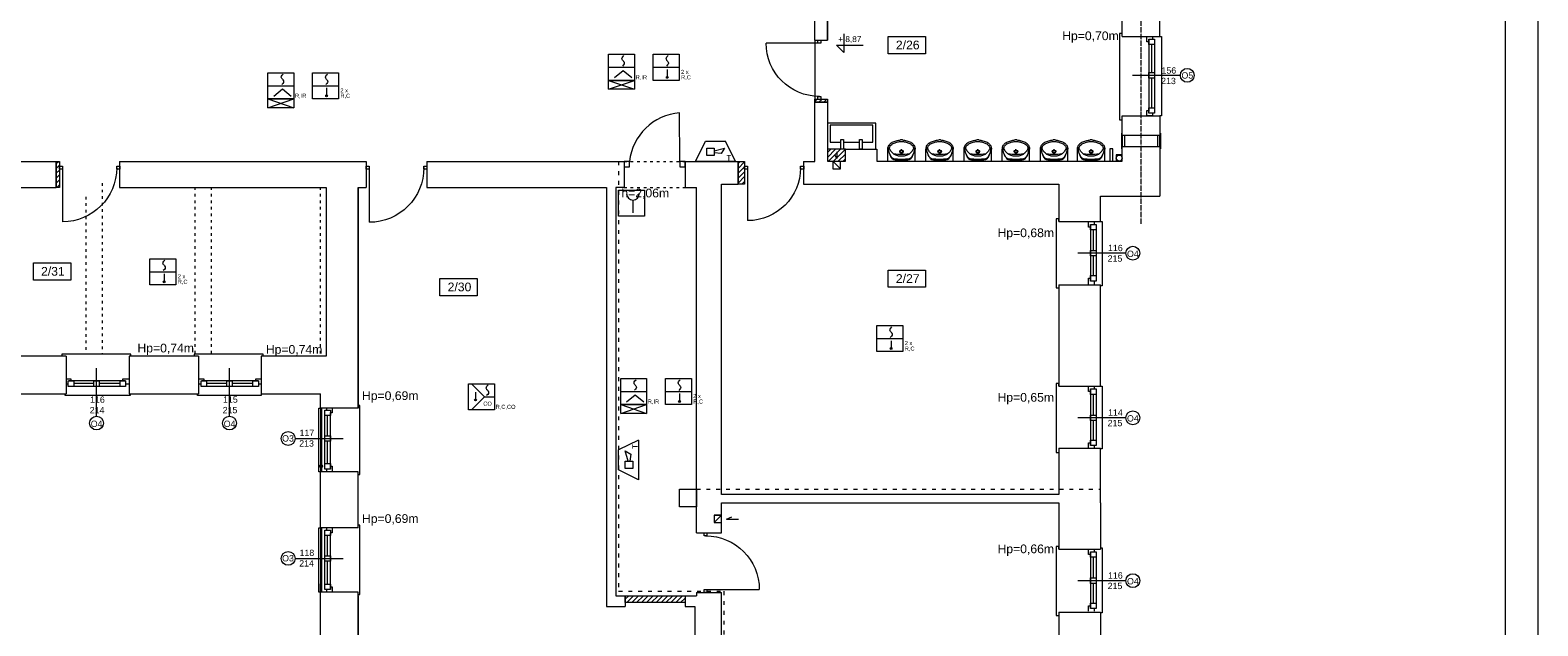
# Model space of a CAD drawing. Header units: centimetres. Extents: x 74437 to 92332, y -37016 to -3432.
# Tile 50 of 68: x 80097 to 82864, y -14383 to -13289. Entities that reach past the tile are written whole.
import ezdxf

# ---------------------------------------------------------------- set-up
doc = ezdxf.new("R2010")
doc.units = ezdxf.units.CM
doc.header["$LTSCALE"] = 0.02
doc.linetypes.add('ACAD_ISO03W100', pattern=[30, 12, -18])
doc.linetypes.add('ACAD_ISO04W100', pattern=[30, 24, -3, 0, -3])
doc.layers.get('0').update_dxf_attribs({"color": 8, "lineweight": 13})
for name, color, linetype, lineweight in [('_pk_tabelka', 7, 'Continuous', 15), ('ei30', 8, 'Continuous', 13), ('koncepcja', 8, 'Continuous', 13), ('koncepcja linie przekrojowe', 8, 'Continuous', 13), ('Linia SSP', 7, 'Continuous', 35), ('LINIE PRZEKROJOWE', 8, 'Continuous', 13), ('OPISY', 8, 'Continuous', 13), ('stolarka', 8, 'Continuous', 13), ('STREFY POZ', 8, 'Continuous', 13), ('WIDOK', 8, 'Continuous', 13), ('WYPOSAZENIE', 8, 'Continuous', 13)]:
    doc.layers.add(name, color=color, linetype=linetype, lineweight=lineweight)
doc.styles.get("Standard").update_dxf_attribs({"font": 'arial.ttf', "height": 12})
pattern_1 = [(45, (-5798.748, -5798.748), (-4.49012806, 4.49012806), [])]

# ---------------------------------------------------------------- blocks, each defined once
blk = doc.blocks.new('*U11')
at = {"layer": 'stolarka', "transparency": 33554684}
blk.add_lwpolyline([(5, 0), (5, 85)], dxfattribs=at)
for points in [[(0, 2.5), (0, -2.5), (5, -2.5), (5, 2.5)], [(90, -2.5), (95, -2.5), (95, 2.5), (90, 2.5)]]:
    blk.add_lwpolyline(points, close=True, dxfattribs=at)
blk.add_arc((5, 0), 85, 0, 90, dxfattribs=at)
blk = doc.blocks.new('*U3')
at = {"layer": 'stolarka', "transparency": 33554684}
blk.add_lwpolyline([(5, 0), (5, 95)], dxfattribs=at)
for points in [[(0, 2.5), (0, -2.5), (5, -2.5), (5, 2.5)], [(100, -2.5), (105, -2.5), (105, 2.5), (100, 2.5)]]:
    blk.add_lwpolyline(points, close=True, dxfattribs=at)
blk.add_arc((5, 0), 95, 0, 90, dxfattribs=at)
blk = doc.blocks.new('*U5')
at = {"layer": 'stolarka', "transparency": 33554684}
blk.add_lwpolyline([(5, 0), (5, 90)], dxfattribs=at)
for points in [[(0, 2.5), (0, -2.5), (5, -2.5), (5, 2.5)], [(95, -2.5), (100, -2.5), (100, 2.5), (95, 2.5)]]:
    blk.add_lwpolyline(points, close=True, dxfattribs=at)
blk.add_arc((5, 0), 90, 0, 90, dxfattribs=at)
blk = doc.blocks.new('umywalka 55')
at = {"layer": 'WYPOSAZENIE'}
for p, q in [((81113.6, -24341.6), (81113.6, -24317.8)), ((81136.4, -24322.5), (81139.4, -24322.5)), ((81141.1, -24320.7), (81141.1, -24317.7)), ((81141.1, -24327.2), (81141.1, -24324.2)), ((81142.8, -24322.5), (81145.7, -24322.5)), ((81168.6, -24341.6), (81168.6, -24317.8))]:
    blk.add_line(p, q, dxfattribs=at)
for points in [[(81118.8, -24306), (81117.6, -24307.1), (81116.5, -24308.4), (81115.6, -24309.7), (81114.8, -24311.2), (81114.2, -24312.8), (81113.8, -24314.4), (81113.6, -24316.1), (81113.6, -24317.8)], [(81115, -24314.1), (81115.1, -24317.2), (81115.4, -24320.3), (81116, -24323.3), (81116.9, -24326.3), (81118, -24329.2), (81119.4, -24332), (81121, -24334.6), (81122.8, -24337.1)], [(81115, -24314.1), (81115.1, -24317), (81115.4, -24319.9), (81116.1, -24322.8), (81116.9, -24325.6), (81118, -24328.2), (81119.4, -24330.8), (81121, -24333.3), (81122.8, -24335.5)], [(81119.8, -24309.3), (81119.1, -24310), (81118.5, -24310.8), (81118, -24311.6), (81117.6, -24312.5), (81117.3, -24313.4), (81117, -24314.3), (81116.9, -24315.3), (81117, -24316.3)], [(81122.4, -24303.5), (81122, -24303.8), (81121.5, -24304.1), (81121, -24304.4), (81120.6, -24304.7), (81120.1, -24305), (81119.7, -24305.3), (81119.2, -24305.6), (81118.8, -24306)], [(81133.5, -24302.9), (81131.6, -24303.3), (81129.8, -24303.8), (81128, -24304.4), (81126.2, -24305.2), (81124.5, -24306.1), (81122.9, -24307), (81121.3, -24308.1), (81119.8, -24309.3)], [(81139.1, -24298.9), (81137, -24299.1), (81134.8, -24299.4), (81132.7, -24299.9), (81130.6, -24300.4), (81128.5, -24301), (81126.4, -24301.8), (81124.4, -24302.6), (81122.4, -24303.5)], [(81148.6, -24302.9), (81146.8, -24302.5), (81144.9, -24302.2), (81143, -24302), (81141.1, -24302), (81139.2, -24302), (81137.3, -24302.2), (81135.4, -24302.5), (81133.5, -24302.9)], [(81139.1, -24298.9), (81143, -24298.9)], [(81159.7, -24303.5), (81157.7, -24302.6), (81155.7, -24301.8), (81153.7, -24301), (81151.6, -24300.4), (81149.5, -24299.9), (81147.3, -24299.4), (81145.2, -24299.1), (81143, -24298.9)], [(81162.3, -24309.3), (81160.8, -24308.1), (81159.3, -24307), (81157.6, -24306.1), (81155.9, -24305.2), (81154.1, -24304.4), (81152.3, -24303.8), (81150.5, -24303.3), (81148.6, -24302.9)], [(81159.3, -24337.1), (81161.1, -24334.6), (81162.7, -24332), (81164.1, -24329.2), (81165.2, -24326.3), (81166.1, -24323.4), (81166.7, -24320.3), (81167.1, -24317.2), (81167.2, -24314.1)], [(81159.4, -24335.6), (81161.2, -24333.3), (81162.7, -24330.9), (81164.1, -24328.3), (81165.2, -24325.6), (81166.1, -24322.8), (81166.7, -24319.9), (81167.1, -24317), (81167.2, -24314.1)], [(81163.3, -24306), (81162.9, -24305.6), (81162.5, -24305.3), (81162, -24305), (81161.6, -24304.7), (81161.1, -24304.4), (81160.7, -24304.1), (81160.2, -24303.8), (81159.7, -24303.5)], [(81165.2, -24316.3), (81165.2, -24315.3), (81165.1, -24314.3), (81164.9, -24313.4), (81164.6, -24312.5), (81164.2, -24311.6), (81163.6, -24310.8), (81163, -24310), (81162.3, -24309.3)], [(81168.6, -24317.8), (81168.5, -24316.1), (81168.3, -24314.4), (81167.9, -24312.8), (81167.3, -24311.2), (81166.6, -24309.7), (81165.6, -24308.4), (81164.6, -24307.1), (81163.3, -24306)], [(81117, -24316.3), (81117.7, -24318.1), (81118.6, -24319.8), (81119.7, -24321.4), (81120.8, -24323), (81122.1, -24324.5), (81123.4, -24325.8), (81124.9, -24327), (81126.5, -24328.2)], [(81122.8, -24335.5), (81123, -24335.8), (81123.3, -24336.1), (81123.7, -24336.4), (81124, -24336.6), (81124.4, -24336.8), (81124.8, -24336.9), (81125.2, -24337), (81125.6, -24337.1)], [(81122.8, -24337.1), (81123, -24337.4), (81123.3, -24337.7), (81123.6, -24337.9), (81123.9, -24338.1), (81124.3, -24338.3), (81124.6, -24338.5), (81125, -24338.6), (81125.3, -24338.7)], [(81125.3, -24338.7), (81127.3, -24339.1), (81129.2, -24339.5), (81131.2, -24339.8), (81133.2, -24340.1), (81135.1, -24340.2), (81137.1, -24340.4), (81139.1, -24340.4), (81141.1, -24340.5)], [(81125.6, -24337.1), (81127.5, -24337.4), (81129.4, -24337.6), (81131.4, -24337.8), (81133.3, -24337.9), (81135.2, -24338.1), (81137.2, -24338.1), (81139.1, -24338.2), (81141.1, -24338.2)], [(81125.7, -24327.3), (81129.5, -24327.8), (81133.4, -24328.2), (81137.2, -24328.4), (81141.1, -24328.5), (81144.9, -24328.4), (81148.8, -24328.2), (81152.6, -24327.8), (81156.5, -24327.3)], [(81126.5, -24328.2), (81128.1, -24329.1), (81129.9, -24329.9), (81131.7, -24330.6), (81133.5, -24331.1), (81135.4, -24331.5), (81137.3, -24331.7), (81139.2, -24331.8), (81141.1, -24331.7)], [(81141, -24338.2), (81143, -24338.2), (81144.9, -24338.2), (81146.9, -24338.1), (81148.8, -24337.9), (81150.8, -24337.8), (81152.7, -24337.6), (81154.6, -24337.4), (81156.6, -24337.1)], [(81141, -24340.5), (81143, -24340.4), (81145, -24340.4), (81147, -24340.3), (81149, -24340.1), (81150.9, -24339.8), (81152.9, -24339.5), (81154.8, -24339.2), (81156.8, -24338.7)], [(81141.1, -24331.7), (81143, -24331.8), (81144.9, -24331.7), (81146.8, -24331.5), (81148.6, -24331.1), (81150.5, -24330.6), (81152.3, -24329.9), (81154, -24329.1), (81155.7, -24328.2)], [(81155.7, -24328.2), (81157.2, -24327), (81158.7, -24325.8), (81160.1, -24324.5), (81161.3, -24323), (81162.5, -24321.4), (81163.5, -24319.8), (81164.4, -24318.1), (81165.2, -24316.3)], [(81156.6, -24337.1), (81157, -24337), (81157.3, -24336.9), (81157.7, -24336.8), (81158.1, -24336.6), (81158.4, -24336.4), (81158.8, -24336.1), (81159.1, -24335.9), (81159.4, -24335.6)], [(81156.8, -24338.7), (81157.2, -24338.6), (81157.5, -24338.5), (81157.9, -24338.3), (81158.2, -24338.2), (81158.5, -24337.9), (81158.8, -24337.7), (81159.1, -24337.4), (81159.3, -24337.1)]]:
    blk.add_lwpolyline(points, dxfattribs=at)
for points in [[(81141.1, -24326.1), (81143.6, -24325.1), (81144.6, -24322.5), (81143.6, -24319.9), (81141.1, -24318.8), (81138.6, -24319.9), (81137.5, -24322.5), (81138.6, -24325.1)], [(81141.1, -24325.1), (81142.9, -24324.3), (81143.6, -24322.5), (81142.9, -24320.6), (81141.1, -24319.9), (81139.3, -24320.6), (81138.5, -24322.5), (81139.3, -24324.3)]]:
    blk.add_lwpolyline(points, close=True, dxfattribs=at)

msp = doc.modelspace()

# ---------------------------------------------------------------- hatches: boundary and pattern name
at = {"layer": 'koncepcja'}
h = msp.add_hatch(dxfattribs=at)
h.set_pattern_fill('ANSI31', color=256, scale=2)
h.set_pattern_definition(pattern_1)
h.paths.add_polyline_path([(81537, -13421.9), (81537, -13415.9), (81560, -13415.9), (81560, -13421.9)])
h = msp.add_hatch(dxfattribs=at)
h.set_pattern_fill('ANSI31', color=256, scale=2)
h.set_pattern_definition(pattern_1)
h.paths.add_polyline_path([(81593, -13507.9), (81560, -13507.9), (81560, -13529.9), (81593, -13529.9)])
h = msp.add_hatch(dxfattribs=at)
h.set_pattern_fill('ANSI31', color=256, scale=2)
h.set_pattern_definition([(45, (-7049.748, -5798.748), (-4.49012806, 4.49012806), [])])
h.paths.add_polyline_path([(80145, -13530.3), (80151, -13530.3), (80151, -13578), (80145, -13578)])
h = msp.add_hatch(dxfattribs=at)
h.set_pattern_fill('ANSI31', color=256, scale=2)
h.set_pattern_definition(pattern_1)
h.paths.add_polyline_path([(81396, -13530.3), (81406, -13530.3), (81408, -13530.3), (81408, -13571.9), (81396, -13571.9)])
h = msp.add_hatch(dxfattribs=at)
h.set_pattern_fill('ANSI31', color=256, scale=2)
h.set_pattern_definition(pattern_1)
h.paths.add_polyline_path([(81189, -14327.6), (81299, -14327.6), (81299, -14340), (81188.8, -14340)])
at = {"layer": 'Linia SSP', "lineweight": 5}
for points in [[(81268, -13376.1, 1), (81264.5, -13376.1, 1)], [(80643, -13410, 1), (80639.5, -13410, 1)], [(80344.6, -13751.3, 1), (80341.1, -13751.3, 1)], [(81678.6, -13873.9, 1), (81675.1, -13873.9, 1)], [(80916.1, -13968.2, 1), (80912.6, -13968.2, 1)], [(81290.4, -13971.1, 1), (81286.9, -13971.1, 1)]]:
    msp.add_hatch(color=256, dxfattribs=at).paths.add_polyline_path(points)
at = {"layer": 'OPISY'}
h = msp.add_hatch(color=256, dxfattribs=at)
h.dxf.hatch_style = 1
edge = h.paths.add_edge_path()
edge.add_arc((80631.2, -14089.6), 2.61, 0, 360)

# ---------------------------------------------------------------- linework, layer by layer
at = {"extrusion": (0, 0, -1)}
for p, q in [((82099.5, -13478.5), (82099.5, -13507.5)), ((82105, -13483), (82101, -13483)), ((82105, -13483), (82105, -13503)), ((82166, -13483), (82166, -13503)), ((82171.5, -13478.5), (82171.5, -13507.5)), ((82101, -13503), (82105, -13503))]:
    msp.add_line(p, q, dxfattribs=at)
at = {"linetype": 'ACAD_ISO04W100', "ltscale": 20}
msp.add_lwpolyline([(82135.5, -13644.7), (82135.5, -13090.4)], dxfattribs=at)
for points in [[(82101, -13300.9), (82101, -13295.9), (82096, -13295.9), (82096, -13422.9), (82096, -13453.9), (82101, -13453.9)], [(82170, -13300.9), (82173, -13300.9), (82173, -13446.9), (82170, -13446.9)], [(81537, -13307.9), (81537, -13421.9)], [(81577.1, -13512.9), (81577.1, -13524.8), (81574.2, -13519.4)], [(81985, -13640.9), (81985, -13635.9), (81980, -13635.9), (81980, -13762.5), (81980, -13762.6), (81985, -13762.6)], [(82061, -13640.9), (82064, -13640.9), (82064, -13758.6), (82061, -13758.6)], [(80282, -13888), (80282, -13884.1), (80155.4, -13884.1), (80155.3, -13884.1), (80155.3, -13888)], [(80525, -13888), (80525, -13888), (80525, -13884.1), (80398.4, -13884.1), (80398.3, -13884.1), (80398.3, -13888)], [(81985, -13942.9), (81985, -13937.9), (81980, -13937.9), (81980, -14064.5), (81980, -14064.6), (81985, -14064.6)], [(82061, -13942.9), (82064, -13942.9), (82064, -14057.9), (82061, -14057.9)], [(80280.6, -13957), (80280.6, -13960), (80161.6, -13960), (80161.6, -13957)], [(80521, -13957), (80521, -13960), (80404, -13960), (80404, -13957)], [(80630, -14100), (80627, -14100), (80627, -13983), (80630, -13983)], [(80699, -14105), (80701.9, -14105), (80701.9, -13978.4), (80701.9, -13978.2), (80699, -13978.2)], [(81375, -14187.1), (81384.4, -14182.8)], [(81375, -14187.1), (81397.2, -14187.1)], [(80630, -14321), (80627, -14321), (80627, -14203), (80630, -14203)], [(80699, -14325), (80701.9, -14325), (80701.9, -14198.4), (80701.9, -14198.2), (80699, -14198.2)], [(81985, -14241.9), (81985, -14236.9), (81980, -14236.9), (81980, -14363.5), (81980, -14363.6), (81985, -14363.6)], [(82061, -14239.8), (82064, -14239.8), (82064, -14359.1), (82061, -14359.1)]]:
    msp.add_lwpolyline(points)
for points in [[(82101, -13503), (82170, -13503), (82170, -13483), (82101, -13483)], [(82090, -13529.9), (82101, -13529.9), (82101, -13518.5), (82090, -13518.5)], [(81288.8, -14132.2), (81320, -14132.2), (81320, -14164.1), (81288.8, -14164.1)]]:
    msp.add_lwpolyline(points, close=True)
at = {"layer": '_pk_tabelka', "color": 7, "ltscale": 3}
for p, q in [((82863.7, -11596), (82863.7, -15796)), ((82803.7, -11656), (82803.7, -15736))]:
    msp.add_line(p, q, dxfattribs=at)
at = {"layer": 'koncepcja linie przekrojowe'}
for points in [[(81537, -13421.9), (81537, -13415.9), (81560, -13415.9), (81560, -13421.9), (81537, -13421.9)], [(80145, -13530.3), (80151, -13530.3), (80151, -13530.3), (80151, -13578), (80145, -13578), (80145, -13530.3)], [(81396, -13530.3), (81406, -13530.3), (81408, -13530.3), (81408, -13571.9), (81396, -13571.9), (81396, -13530.3)]]:
    msp.add_lwpolyline(points, dxfattribs=at)
for points in [[(81593, -13507.9), (81560, -13507.9), (81560, -13529.9), (81593, -13529.9)], [(81189, -14327.6), (81299, -14327.6), (81299, -14340), (81188.8, -14340)]]:
    msp.add_lwpolyline(points, close=True, dxfattribs=at)
at = {"layer": 'Linia SSP', "lineweight": 5}
for p, q in [((81158.3, -13357.7), (81206.1, -13357.7)), ((81240.4, -13357.7), (81288.1, -13357.7)), ((81266.3, -13361.6), (81266.3, -13376.1)), ((81158.3, -13397.9), (81206.1, -13381.6)), ((81158.3, -13381.6), (81206.1, -13397.9)), ((81185.2, -13364), (81169.3, -13377.1)), ((81201.1, -13377.1), (81185.2, -13364)), ((80533.3, -13391.6), (80581, -13391.6)), ((80533.3, -13431.8), (80581, -13415.5)), ((80533.3, -13415.5), (80581, -13431.8)), ((80560.1, -13397.9), (80544.3, -13411)), ((80576, -13411), (80560.1, -13397.9)), ((80615.3, -13391.6), (80663.1, -13391.6)), ((80641.2, -13395.4), (80641.2, -13410)), ((81317.8, -13530.3), (81336.1, -13493.5)), ((81336.1, -13493.5), (81372.8, -13493.5)), ((81391.2, -13530.3), (81372.8, -13493.5)), ((81338.7, -13505.8), (81352.5, -13505.8)), ((81338.7, -13519.6), (81338.7, -13505.8)), ((81352.5, -13519.6), (81338.7, -13519.6)), ((81352.5, -13511), (81371.3, -13505.8)), ((81352.5, -13505.8), (81352.5, -13519.6)), ((81364.9, -13515.7), (81352.5, -13514.4)), ((81371.3, -13505.8), (81364.9, -13515.7)), ((81391.2, -13530.3), (81317.8, -13530.3)), ((81203.1, -13601.5), (81203.1, -13624.9)), ((80316.9, -13733), (80364.7, -13733)), ((80342.8, -13736.8), (80342.8, -13751.3)), ((81650.9, -13855.6), (81698.7, -13855.6)), ((81676.8, -13859.4), (81676.8, -13873.9)), ((80930.7, -13962.5), (80906.8, -13938.6)), ((80930.7, -13962.5), (80906.8, -13986.3)), ((80914.3, -13953.7), (80914.3, -13968.2)), ((80930.7, -13962.5), (80949, -13962.5)), ((81180.7, -13952.7), (81228.4, -13952.7)), ((81207.5, -13959.1), (81191.7, -13972.2)), ((81223.4, -13972.2), (81207.5, -13959.1)), ((81262.7, -13952.7), (81310.5, -13952.7)), ((81288.6, -13956.6), (81288.6, -13971.1)), ((81180.7, -13992.9), (81228.4, -13976.6)), ((81180.7, -13976.6), (81228.4, -13992.9)), ((81213.6, -14041.7), (81176.9, -14060)), ((81213.6, -14041.7), (81213.6, -14115.1)), ((81176.9, -14096.7), (81176.9, -14060)), ((81189.1, -14061.5), (81199.1, -14067.9)), ((81194.3, -14080.3), (81189.1, -14061.5)), ((81189.1, -14094.1), (81189.1, -14080.3)), ((81189.1, -14080.3), (81202.9, -14080.3)), ((81199.1, -14067.9), (81197.8, -14080.3)), ((81202.9, -14080.3), (81202.9, -14094.1)), ((81213.6, -14115.1), (81176.9, -14096.7)), ((81202.9, -14094.1), (81189.1, -14094.1))]:
    msp.add_line(p, q, dxfattribs=at)
at = {"layer": 'Linia SSP', "linetype": 'Continuous', "lineweight": 5}
for p, q in [((81183, -13341.7), (81183.4, -13340.1)), ((81183.4, -13343.3), (81183, -13341.7)), ((81183.4, -13340.1), (81184.6, -13338.3)), ((81184.3, -13344.6), (81183.4, -13343.3)), ((81185.8, -13353.3), (81183.8, -13355.5)), ((81184.6, -13345.1), (81184.3, -13344.6)), ((81184.6, -13338.3), (81186.5, -13336.1)), ((81185.2, -13345.8), (81184.6, -13345.1)), ((81185.2, -13345.8), (81185.8, -13346.5)), ((81185.8, -13346.5), (81186.1, -13347)), ((81187, -13351.5), (81185.8, -13353.3)), ((81186.1, -13347), (81187, -13348.3)), ((81187, -13348.3), (81187.4, -13349.9)), ((81187.4, -13349.9), (81187, -13351.5)), ((81264.1, -13341.8), (81264.5, -13340.2)), ((81264.5, -13343.4), (81264.1, -13341.8)), ((81264.5, -13340.2), (81265.7, -13338.4)), ((81265.4, -13344.7), (81264.5, -13343.4)), ((81266.9, -13353.3), (81264.9, -13355.5)), ((81265.7, -13345.2), (81265.4, -13344.7)), ((81265.7, -13338.4), (81267.6, -13336.2)), ((81266.3, -13345.9), (81265.7, -13345.2)), ((81266.3, -13345.9), (81266.9, -13346.6)), ((81266.9, -13346.6), (81267.2, -13347)), ((81268.1, -13351.6), (81266.9, -13353.3)), ((81267.2, -13347), (81268.1, -13348.4)), ((81268.1, -13348.4), (81268.5, -13350)), ((81268.5, -13350), (81268.1, -13351.6)), ((80557.9, -13375.6), (80558.3, -13374)), ((80558.3, -13377.2), (80557.9, -13375.6)), ((80558.3, -13374), (80559.5, -13372.2)), ((80559.2, -13378.5), (80558.3, -13377.2)), ((80560.7, -13387.2), (80558.8, -13389.4)), ((80559.5, -13379), (80559.2, -13378.5)), ((80559.5, -13372.2), (80561.4, -13370)), ((80560.1, -13379.7), (80559.5, -13379)), ((80560.1, -13379.7), (80560.7, -13380.4)), ((80560.7, -13380.4), (80561, -13380.8)), ((80561.9, -13385.4), (80560.7, -13387.2)), ((80561, -13380.8), (80561.9, -13382.2)), ((80561.9, -13382.2), (80562.3, -13383.8)), ((80562.3, -13383.8), (80561.9, -13385.4)), ((80639, -13375.7), (80639.4, -13374.1)), ((80639.4, -13377.3), (80639, -13375.7)), ((80639.4, -13374.1), (80640.6, -13372.3)), ((80640.3, -13378.6), (80639.4, -13377.3)), ((80641.8, -13387.2), (80639.9, -13389.4)), ((80640.6, -13379.1), (80640.3, -13378.6)), ((80640.6, -13372.3), (80642.5, -13370.1)), ((80641.2, -13379.8), (80640.6, -13379.1)), ((80641.2, -13379.8), (80641.8, -13380.5)), ((80641.8, -13380.5), (80642.1, -13380.9)), ((80643, -13385.4), (80641.8, -13387.2)), ((80642.1, -13380.9), (80643, -13382.3)), ((80643, -13382.3), (80643.4, -13383.9)), ((80643.4, -13383.9), (80643, -13385.4)), ((80340.6, -13717), (80341, -13715.4)), ((80341, -13718.6), (80340.6, -13717)), ((80341, -13715.4), (80342.2, -13713.7)), ((80341.9, -13720), (80341, -13718.6)), ((80342.2, -13720.4), (80341.9, -13720)), ((80342.2, -13713.7), (80344.1, -13711.5)), ((80342.8, -13721.1), (80342.2, -13720.4)), ((80342.8, -13721.1), (80343.4, -13721.8)), ((80343.4, -13721.8), (80343.7, -13722.3)), ((80343.4, -13728.6), (80341.5, -13730.8)), ((80344.6, -13726.8), (80343.4, -13728.6)), ((80343.7, -13722.3), (80344.6, -13723.6)), ((80344.6, -13723.6), (80345, -13725.2)), ((80345, -13725.2), (80344.6, -13726.8)), ((81674.6, -13839.7), (81675, -13838.1)), ((81675, -13841.2), (81674.6, -13839.7)), ((81675, -13838.1), (81676.2, -13836.3)), ((81675.9, -13842.6), (81675, -13841.2)), ((81677.4, -13851.2), (81675.5, -13853.4)), ((81676.2, -13843), (81675.9, -13842.6)), ((81676.2, -13836.3), (81678.1, -13834.1)), ((81676.8, -13843.7), (81676.2, -13843)), ((81676.8, -13843.7), (81677.4, -13844.4)), ((81677.4, -13844.4), (81677.7, -13844.9)), ((81678.6, -13849.4), (81677.4, -13851.2)), ((81677.7, -13844.9), (81678.6, -13846.2)), ((81678.6, -13846.2), (81679, -13847.8)), ((81679, -13847.8), (81678.6, -13849.4)), ((80934.3, -13944.7), (80935.4, -13942.9)), ((80935.4, -13942.9), (80937.4, -13940.7)), ((81205.3, -13936.7), (81205.7, -13935.1)), ((81205.7, -13938.3), (81205.3, -13936.7)), ((81205.7, -13935.1), (81206.9, -13933.4)), ((81206.6, -13939.7), (81205.7, -13938.3)), ((81206.9, -13940.1), (81206.6, -13939.7)), ((81206.9, -13933.4), (81208.9, -13931.2)), ((81207.5, -13940.8), (81206.9, -13940.1)), ((81207.5, -13940.8), (81208.1, -13941.5)), ((81208.1, -13941.5), (81208.4, -13942)), ((81208.4, -13942), (81209.3, -13943.3)), ((81209.3, -13943.3), (81209.7, -13944.9)), ((81286.4, -13936.8), (81286.8, -13935.2)), ((81286.8, -13938.4), (81286.4, -13936.8)), ((81286.8, -13935.2), (81288, -13933.4)), ((81287.7, -13939.8), (81286.8, -13938.4)), ((81288, -13940.2), (81287.7, -13939.8)), ((81288, -13933.4), (81289.9, -13931.2)), ((81288.6, -13940.9), (81288, -13940.2)), ((81288.6, -13940.9), (81289.2, -13941.6)), ((81289.2, -13941.6), (81289.5, -13942.1)), ((81289.5, -13942.1), (81290.4, -13943.4)), ((81290.4, -13943.4), (81290.8, -13945)), ((80933.9, -13946.3), (80934.3, -13944.7)), ((80934.3, -13947.9), (80933.9, -13946.3)), ((80935.1, -13949.2), (80934.3, -13947.9)), ((80936.7, -13957.9), (80934.7, -13960)), ((80935.4, -13949.7), (80935.1, -13949.2)), ((80936.1, -13950.4), (80935.4, -13949.7)), ((80936.1, -13950.4), (80936.7, -13951.1)), ((80936.7, -13951.1), (80937, -13951.5)), ((80937.9, -13956.1), (80936.7, -13957.9)), ((80937, -13951.5), (80937.9, -13952.9)), ((80937.9, -13952.9), (80938.2, -13954.5)), ((80938.2, -13954.5), (80937.9, -13956.1)), ((81208.1, -13948.3), (81206.2, -13950.5)), ((81209.3, -13946.5), (81208.1, -13948.3)), ((81209.7, -13944.9), (81209.3, -13946.5)), ((81289.2, -13948.4), (81287.3, -13950.6)), ((81290.4, -13946.6), (81289.2, -13948.4)), ((81290.8, -13945), (81290.4, -13946.6))]:
    msp.add_line(p, q, dxfattribs=at)
at = {"layer": 'Linia SSP', "lineweight": 5}
for points in [[(81158.3, -13333.8), (81206.1, -13333.8), (81206.1, -13381.6), (81158.3, -13381.6)], [(81240.4, -13333.8), (81288.1, -13333.8), (81288.1, -13381.6), (81240.4, -13381.6)], [(80533.3, -13367.7), (80581, -13367.7), (80581, -13415.5), (80533.3, -13415.5)], [(80615.3, -13367.7), (80663.1, -13367.7), (80663.1, -13415.5), (80615.3, -13415.5)], [(81158.3, -13397.9), (81158.3, -13381.6), (81206.1, -13381.6), (81206.1, -13397.9)], [(80533.3, -13431.8), (80533.3, -13415.5), (80581, -13415.5), (80581, -13431.8)], [(81177, -13583), (81224.7, -13583), (81224.7, -13630.7), (81177, -13630.7)], [(80316.9, -13709.1), (80364.7, -13709.1), (80364.7, -13756.8), (80316.9, -13756.8)], [(81650.9, -13831.7), (81698.7, -13831.7), (81698.7, -13879.5), (81650.9, -13879.5)], [(80901.2, -13938.6), (80949, -13938.6), (80949, -13986.3), (80901.2, -13986.3)], [(81180.7, -13928.9), (81228.4, -13928.9), (81228.4, -13976.6), (81180.7, -13976.6)], [(81262.7, -13928.9), (81310.5, -13928.9), (81310.5, -13976.6), (81262.7, -13976.6)], [(81180.7, -13992.9), (81180.7, -13976.6), (81228.4, -13976.6), (81228.4, -13992.9)]]:
    msp.add_lwpolyline(points, close=True, dxfattribs=at)
for centre in [(81266.3, -13376.1), (80641.2, -13410), (80342.8, -13751.3), (81676.8, -13873.9), (80914.3, -13968.2), (81288.6, -13971.1)]:
    msp.add_circle(centre, 1.75, dxfattribs=at)
msp.add_arc((81203.1, -13589.8), 11.7, 180, 0, dxfattribs=at)
at = {"layer": 'LINIE PRZEKROJOWE'}
for points in [[(82101, -13300.9), (82170, -13300.9), (82170, -13132)], [(81537, -13307.9), (81537, -13141.9)], [(82101, -13300.9), (82101, -13183.9), (81680, -13183.9)], [(81560, -13257.9), (81560, -13307.9)], [(81560, -13307.9), (81560, -13257.9)], [(81560, -13305.9), (81560, -13257.9), (81588.9, -13257.9)], [(82101, -13300.9), (82162.8, -13300.9)], [(81537, -13307.9), (81560, -13307.9)], [(81537, -13530.3), (81537, -13421.9), (81560, -13421.9)], [(81560, -13421.9), (81560, -13529.9), (81593, -13529.9)], [(81651, -13529.9), (82101, -13529.9), (82101, -13446.9), (82159.7, -13446.9)], [(82101, -13446.9), (82170, -13446.9), (82170, -13594)], [(81560, -13529.9), (81593, -13529.9), (81593, -13507.9), (81651, -13507.9), (81651, -13529.9)], [(79891, -13530.3), (80145, -13530.3), (80145, -13578)], [(80261, -13530.3), (80261, -13578)], [(80261, -13530.3), (80714, -13530.3), (80714, -13578)], [(80825, -13530.3), (80825, -13578)], [(80825, -13530.3), (81153, -13530.3), (81153, -13530.3)], [(80859, -13530.3), (81187, -13530.3), (81187, -13578)], [(81187, -13530.3), (81187, -13578), (81172, -13578)], [(81299, -13530.3), (81299, -13578)], [(81299, -13530.3), (81396, -13530.3), (81396, -13571.9)], [(81299, -13530.3), (81299, -13578), (81320, -13578)], [(81516, -13530.3), (81516, -13571.9)], [(81516, -13530.3), (81537, -13530.3)], [(81560, -13529.9), (81593, -13529.9)], [(81569.8, -13529.9), (81569.8, -13543.9), (81583.8, -13543.9), (81583.8, -13529.9)], [(81569.8, -13529.9), (81583.8, -13543.9)], [(81651, -13529.9), (82055, -13529.9)], [(80043, -13578), (80145, -13578)], [(80163, -13888), (80043, -13888), (80043, -13578)], [(80261, -13578), (80640, -13578)], [(80261, -13578), (80640, -13578), (80640, -13888), (80521, -13888)], [(80699, -13578), (80699, -13983), (80630, -13983)], [(80699, -13578), (80714, -13578)], [(80699, -13983), (80699, -13578)], [(80825, -13578), (81155, -13578), (81155, -14347)], [(81172, -13578), (81172, -13578), (81172, -14327.6), (81189, -14327.6), (81189, -14347)], [(81320, -14212.3), (81320, -13578)], [(81366, -14141.9), (81366, -13571.9)], [(81366, -13571.9), (81396, -13571.9)], [(81516, -13571.9), (81985, -13571.9)], [(81985, -13571.9), (81985, -13640.9)], [(81985, -13571.9), (81985, -13640.9), (82061, -13640.9)], [(82061, -13594), (82170, -13594)], [(82061, -13640.9), (82061, -13594)], [(81985, -13756.9), (81985, -13942.9)], [(81985, -13756.9), (82061, -13756.9)], [(81985, -13756.9), (81985, -13942.9), (82061, -13942.9)], [(82061, -13942.9), (82061, -13756.9)], [(80163, -13888), (80163, -13957)], [(80406, -13888), (80279, -13888)], [(80279, -13888), (80279, -13957)], [(80406, -13888), (80406, -13957)], [(80640, -13888), (80521, -13888), (80521, -13957)], [(80044, -13957), (80163, -13957)], [(80279, -13957), (80406, -13957)], [(80521, -13957), (80630, -13957)], [(80630, -13983), (80630, -13957)], [(80630, -13983), (80630, -14100)], [(80632, -13983), (80632, -14100)], [(81985, -14056.9), (81985, -14141.9)], [(81985, -14056.9), (82061, -14056.9)], [(82061, -14156.9), (82061, -14056.9)], [(80630, -14203), (80630, -14100)], [(80699, -14100), (80630, -14100)], [(80699, -14203), (80699, -14100)], [(81985, -14141.9), (81366, -14141.9)], [(81366, -14201.9), (81366, -14156.9), (81985, -14156.9), (81985, -14241.9), (82061, -14241.9)], [(81985, -14156.9), (81985, -14241.9)], [(82061, -14156.9), (82061, -14241.9)], [(81320, -14212.3), (81366, -14212.3), (81366, -14167.3)], [(81366, -14179.4), (81352, -14179.4), (81352, -14193.4), (81366, -14193.4)], [(81352, -14193.4), (81366, -14179.4)], [(81352, -14179.4), (81366, -14179.4)], [(80699, -14203), (80630, -14203)], [(80630, -14203), (80630, -14321)], [(80632, -14203), (80632, -14321)], [(81320, -14212.3), (81347.8, -14212.3)], [(81320, -14212.3), (81320, -14212.3)], [(80630, -14418), (80630, -14305.7)], [(80699, -14321), (80630, -14321)], [(80699, -14327.6), (80699, -14418), (80630, -14418)], [(80699, -14327.6), (80699, -14321)], [(80699, -14418), (80699, -14327.6)], [(81299, -14327.6), (81299, -14347)], [(81299, -14327.6), (81320, -14327.6)], [(81320, -14321.3), (81320, -14321.3), (81359.3, -14321.3)], [(81320, -14321.3), (81366, -14321.3)], [(81320, -14321.3), (81320, -14327.6)], [(81616, -14774.9), (81366, -14774.9), (81366, -14321.3)], [(81299, -14347), (81317, -14347), (81317, -14777), (81052, -14777)], [(81155, -14347), (81189, -14347)], [(81985, -14357.9), (82061, -14357.9)], [(81985, -14357.9), (81985, -14551.9)], [(82061, -14357.9), (82061, -14551.9)]]:
    msp.add_lwpolyline(points, dxfattribs=at)
msp.add_circle((82095.5, -13524.2), 5.5, dxfattribs=at)
at = {"layer": 'OPISY'}
for p, q in [((81590.3, -13296.2), (81590.3, -13330.5)), ((81590.3, -13330.5), (81576.8, -13317)), ((81576.8, -13317), (81625.9, -13317))]:
    msp.add_line(p, q, dxfattribs=at)
for points in [[(81671.6, -13301.4), (81740.1, -13301.4), (81740.1, -13332.7), (81671.6, -13332.7)], [(80103, -13716.8), (80171.5, -13716.8), (80171.5, -13748.1), (80103, -13748.1)], [(80849.1, -13745.5), (80917.6, -13745.5), (80917.6, -13776.8), (80849.1, -13776.8)], [(81671.6, -13730.1), (81740.1, -13730.1), (81740.1, -13761.4), (81671.6, -13761.4)]]:
    msp.add_lwpolyline(points, close=True, dxfattribs=at)
for points in [[(82207.7, -13372.4), (82119.6, -13372.4)], [(82107.7, -13698.9), (82019.6, -13698.9)], [(80219, -13997.9), (80219, -13909.8)], [(80463, -13997.9), (80463, -13909.8)], [(82107.7, -14000.9), (82019.6, -14000.9)], [(80583.2, -14039), (80671.3, -14039)], [(80583.2, -14259), (80671.3, -14259)], [(82107.7, -14299.9), (82019.6, -14299.9)]]:
    msp.add_lwpolyline(points, dxfattribs=at)
for centre, radius in [((82220.4, -13372.4), 12.7), ((82120.4, -13698.9), 12.7), ((80219, -14010.6), 12.7), ((80463, -14010.6), 12.7), ((82120.4, -14000.9), 12.7), ((80570.5, -14039), 12.7), ((80631.2, -14089.6), 2.61), ((80570.5, -14259), 12.7), ((82120.4, -14299.9), 12.7)]:
    msp.add_circle(centre, radius, dxfattribs=at)
at = {"layer": 'stolarka'}
for points in [[(82150, -13310.9), (82146.3, -13310.9), (82146.3, -13300.9), (82156.3, -13300.9), (82156.3, -13305.9)], [(82150, -13305.9), (82150, -13438.9)], [(82160, -13305.9), (82160, -13438.9)], [(82155, -13315.9), (82155, -13367.4)], [(82155, -13377.4), (82155, -13431.9)], [(81289, -13530.3), (81288.8, -13441.2)], [(82156.3, -13441.9), (82156.3, -13446.9), (82146.3, -13446.9), (82146.3, -13436.9), (82150, -13436.9)], [(81187, -13540.3), (81197, -13540.3), (81197, -13530.3), (81187, -13530.3), (81187, -13540.3)], [(81187, -13540.3), (81197, -13540.3), (81197, -13530.3), (81187, -13530.3), (81187, -13540.3)], [(81289, -13540.3), (81299, -13540.3), (81299, -13530.3), (81289, -13530.3), (81289, -13540.3)], [(82043, -13650.9), (82039.3, -13650.9), (82039.3, -13640.9), (82049.3, -13640.9), (82049.3, -13645.9)], [(82043, -13645.9), (82043, -13749.9)], [(82048, -13655.9), (82048, -13693.9)], [(82053, -13645.9), (82053, -13749.9)], [(82048, -13703.9), (82048, -13739.9)], [(82039.3, -13755.9), (82039.3, -13744.9), (82043, -13744.9)], [(82049.3, -13749.9), (82049.3, -13755.9)], [(80163, -13929.5), (80172, -13929.5), (80172, -13933.2)], [(80167, -13939.5), (80163, -13939.5)], [(80272, -13933.2), (80168, -13933.2)], [(80272, -13943.2), (80168, -13943.2)], [(80214, -13938.2), (80177, -13938.2)], [(80262, -13938.2), (80224, -13938.2)], [(80267, -13933.2), (80267, -13929.5), (80279, -13929.5), (80279, -13939.5), (80272, -13939.5)], [(80407, -13929.5), (80416, -13929.5), (80416, -13933.2)], [(80411, -13939.5), (80407, -13939.5)], [(80516, -13933.2), (80412, -13933.2)], [(80516, -13943.2), (80412, -13943.2)], [(80458, -13938.2), (80421, -13938.2)], [(80506, -13938.2), (80468, -13938.2)], [(80511, -13933.2), (80511, -13929.5), (80521, -13929.5), (80521, -13939.5), (80516, -13939.5)], [(82043, -13952.9), (82039.3, -13952.9), (82039.3, -13942.9), (82049.3, -13942.9), (82049.3, -13947.9)], [(82043, -13947.9), (82043, -14051.9)], [(82048, -13957.9), (82048, -13995.9)], [(82053, -13947.9), (82053, -14051.9)], [(80638, -14095), (80638, -13991)], [(80641.6, -13987), (80641.6, -13983)], [(80643, -14034), (80643, -13997)], [(80651.6, -13983), (80651.6, -13992), (80648, -13992)], [(80648, -14095), (80648, -13991)], [(82048, -14005.9), (82048, -14041.9)], [(80643, -14085), (80643, -14044)], [(82039.3, -14056.9), (82039.3, -14046.9), (82043, -14046.9)], [(82049.3, -14051.9), (82049.3, -14056.9)], [(80648, -14090), (80651.6, -14090), (80651.6, -14100), (80641.6, -14100), (80641.6, -14095)], [(80638, -14312), (80638, -14208)], [(80641.6, -14207), (80641.6, -14203)], [(80643, -14254), (80643, -14217)], [(80651.6, -14203), (80651.6, -14212), (80648, -14212)], [(80648, -14316), (80648, -14212)], [(82043, -14251.9), (82039.3, -14251.9), (82039.3, -14241.9), (82049.3, -14241.9), (82049.3, -14246.9)], [(82043, -14246.9), (82043, -14350.9)], [(82053, -14246.9), (82053, -14350.9)], [(80643, -14306), (80643, -14264)], [(82048, -14256.9), (82048, -14294.9)], [(80648, -14311), (80651.6, -14311), (80651.6, -14321), (80641.6, -14321), (80641.6, -14316)], [(82048, -14304.9), (82048, -14340.9)], [(82039.3, -14355.9), (82039.3, -14345.9), (82043, -14345.9)], [(82049.3, -14350.9), (82049.3, -14355.9)]]:
    msp.add_lwpolyline(points, dxfattribs=at)
for points in [[(82160, -13305.9), (82160, -13315.9), (82150, -13315.9), (82150, -13305.9)], [(82160, -13367.4), (82160, -13377.4), (82150, -13377.4), (82150, -13367.4)], [(82160, -13431.9), (82160, -13441.9), (82150, -13441.9), (82150, -13431.9)], [(82053, -13645.9), (82053, -13655.9), (82043, -13655.9), (82043, -13645.9)], [(82053, -13693.9), (82053, -13703.9), (82043, -13703.9), (82043, -13693.9)], [(82053, -13739.9), (82053, -13749.9), (82043, -13749.9), (82043, -13739.9)], [(80177, -13943.2), (80167, -13943.2), (80167, -13933.2), (80177, -13933.2)], [(80224, -13943.2), (80214, -13943.2), (80214, -13933.2), (80224, -13933.2)], [(80272, -13943.2), (80262, -13943.2), (80262, -13933.2), (80272, -13933.2)], [(80421, -13943.2), (80411, -13943.2), (80411, -13933.2), (80421, -13933.2)], [(80468, -13943.2), (80458, -13943.2), (80458, -13933.2), (80468, -13933.2)], [(80516, -13943.2), (80506, -13943.2), (80506, -13933.2), (80516, -13933.2)], [(82053, -13947.9), (82053, -13957.9), (82043, -13957.9), (82043, -13947.9)], [(80638, -13997), (80638, -13987), (80648, -13987), (80648, -13997)], [(82053, -13995.9), (82053, -14005.9), (82043, -14005.9), (82043, -13995.9)], [(80638, -14044), (80638, -14034), (80648, -14034), (80648, -14044)], [(82053, -14041.9), (82053, -14051.9), (82043, -14051.9), (82043, -14041.9)], [(80638, -14095), (80638, -14085), (80648, -14085), (80648, -14095)], [(80638, -14217), (80638, -14207), (80648, -14207), (80648, -14217)], [(82053, -14246.9), (82053, -14256.9), (82043, -14256.9), (82043, -14246.9)], [(80638, -14264), (80638, -14254), (80648, -14254), (80648, -14264)], [(82053, -14294.9), (82053, -14304.9), (82043, -14304.9), (82043, -14294.9)], [(80638, -14316), (80638, -14306), (80648, -14306), (80648, -14316)], [(82053, -14340.9), (82053, -14350.9), (82043, -14350.9), (82043, -14340.9)]]:
    msp.add_lwpolyline(points, close=True, dxfattribs=at)
msp.add_arc((81296.8, -13541.4), 100.5, 94.6043, 173.6435, dxfattribs=at)
at = {"layer": 'STREFY POZ', "linetype": 'ACAD_ISO03W100', "ltscale": 30}
for points in [[(81176.9, -13530.3), (81176.9, -14319.3), (81369.9, -14319.3), (81369.9, -14861.3)], [(81320, -14132.2), (82061, -14132.2)]]:
    msp.add_lwpolyline(points, dxfattribs=at)
at = {"layer": 'WIDOK', "linetype": 'ACAD_ISO03W100', "ltscale": 20}
for points in [[(81187, -13530.3), (81299, -13530.3)], [(80229.2, -13570.3), (80229.2, -13884.1)], [(80399.2, -13578), (80399.2, -13884.1)], [(80429.2, -13578), (80429.2, -13884.1)], [(80629.2, -13578), (80629.2, -13888)], [(81187, -13578), (81299, -13578)], [(80199.2, -13595.3), (80199.2, -13884.1)]]:
    msp.add_lwpolyline(points, dxfattribs=at)
at = {"layer": 'WYPOSAZENIE'}
for points in [[(81648.7, -13507.9), (81648.7, -13459.9), (81560, -13459.9), (81560, -13507.9)], [(81643.3, -13494.9), (81643.3, -13494.9), (81643.3, -13463.9), (81565, -13463.9), (81565, -13494.9), (81584.6, -13494.9)], [(81589.3, -13507.9), (81584.6, -13507.9), (81584.6, -13490), (81589.3, -13490)], [(81589.3, -13494.9), (81604.5, -13494.9)], [(81599.2, -13494.9), (81599.7, -13494.9)], [(81604.5, -13494.9), (81619, -13494.9)], [(81611.5, -13494.9), (81619, -13494.9)], [(81623.8, -13507.9), (81619, -13507.9), (81619, -13490), (81623.8, -13490)], [(81623.8, -13494.9), (81643.3, -13494.9)]]:
    msp.add_lwpolyline(points, dxfattribs=at)
for points in [[(81589.3, -13507.9), (81584.6, -13507.9), (81584.6, -13490), (81589.3, -13490)], [(81623.8, -13507.9), (81619, -13507.9), (81619, -13490), (81623.8, -13490)], [(82078.2, -13529.9), (82084.1, -13529.9), (82084.1, -13507.5), (82078.2, -13507.5)]]:
    msp.add_lwpolyline(points, close=True, dxfattribs=at)

# ---------------------------------------------------------------- block references
at = {"layer": 'koncepcja linie przekrojowe', "xscale": -0.9090909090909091, "yscale": 0.9090909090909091, "zscale": 0.9090909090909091}
for p in [(155460.6, 8598.9), (155530.6, 8598.9), (155600.6, 8598.9), (155670.6, 8598.9), (155740.6, 8598.9), (155808.6, 8598.9)]:
    msp.add_blockref('umywalka 55', p, dxfattribs=at)
at = {"layer": 'stolarka', "transparency": 33554684}
for name, p, xscale, yscale, zscale, rotation in [('*U5', (81545.3, -13307.9), -1.085714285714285, 1.085714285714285, 1.085714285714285, 90.00000000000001), ('*U5', (80151, -13541.9), -1.104761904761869, 1.104761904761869, 1.104761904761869, 180), ('*U3', (80714, -13541.7), -1.057142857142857, 1.057142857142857, 1.057142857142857, 180), ('*U11', (81408, -13541.9), -1.142857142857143, 1.142857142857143, 1.142857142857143, 180), ('*U3', (81336.5, -14321.3), -1.038095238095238, 1.038095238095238, 1.038095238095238, 270)]:
    msp.add_blockref(name, p, dxfattribs=dict(at, xscale=xscale, yscale=yscale, zscale=zscale, rotation=rotation))

# ---------------------------------------------------------------- texts
at = {"layer": 'ei30', "insert": (77380.4, -13443), "char_height": 16, "width": 260.963, "attachment_point": 1}
msp.add_mtext('\\pi217.82;EI30', dxfattribs=at)
at = {"layer": 'Linia SSP', "lineweight": 5}
for s, p in [('2 x', (81291.5, -13369.8)), ('R,IR', (81208.2, -13379.7)), ('R,C', (81291.5, -13379.7)), ('R,IR', (80583.1, -13413.6)), ('2 x', (80666.4, -13403.7)), ('R,C', (80666.4, -13413.6)), ('2 x', (80368, -13745)), ('R,C', (80368, -13755)), ('2 x', (81702, -13867.6)), ('R,C', (81702, -13877.6)), ('CO', (80928.6, -13978.7)), ('R,IR', (81230.5, -13974.8)), ('2 x', (81313.8, -13964.8)), ('R,C', (81313.8, -13974.8)), ('R,C,CO', (80951.3, -13984.5))]:
    msp.add_text(s, height=7.46, dxfattribs=at).set_placement(p)
for rotation, p in [(360, (81374.9, -13528.8)), (450, (81212.1, -14057.9))]:
    msp.add_text('T', height=10, rotation=rotation, dxfattribs=at).set_placement(p)
at = {"layer": 'OPISY', "ltscale": 0.15}
for s, p in [('Hp=0,70m', (81990.9, -13307.8)), ('h=2,06m', (81182, -13596.4)), ('Hp=0,68m', (81872.2, -13669.4)), ('Hp=0,74m', (80294, -13880.9)), ('Hp=0,74m', (80529.6, -13883.4)), ('Hp=0,69m', (80706, -13968.3)), ('Hp=0,65m', (81872.2, -13971.4)), ('Hp=0,69m', (80706, -14193.9)), ('Hp=0,66m', (81872.2, -14249.5))]:
    msp.add_text(s, height=16, dxfattribs=at).set_placement(p)
at = {"layer": 'OPISY'}
for s, insert, char_height, width, attachment_point in [('{\\fArial|b0|i0|c238|p34;+ 8,87}', (81580, -13300.5), 10.8, 58.572, 1), ('{\\fArial|b0|i0|c238|p34;2/26}', (81685.7, -13308.7), 16, 260.963, 1), ('\\pi-3.6548;O5', (82213.4, -13378.5), 11.574, 12.831, 7), ('\\pi-3.5877;O4', (82113.4, -13705.9), 11.574, 12.831, 7), ('{\\fArial|b0|i0|c238|p34;2/31}', (80117.1, -13724.1), 16, 260.963, 1), ('{\\fArial|b0|i0|c238|p34;2/27}', (81685.7, -13737.4), 16, 260.963, 1), ('{\\fArial|b0|i0|c238|p34;2/30}', (80863.2, -13752.8), 16, 260.963, 1), ('\\pi-3.5877;O4', (82113.4, -14007.9), 11.574, 12.831, 7), ('\\pi-3.5877;O4', (80211.9, -14017.9), 11.574, 12.831, 7), ('\\pi-3.5877;O4', (80455.9, -14017.9), 11.574, 12.831, 7), ('\\pi-3.6114;O3', (80563.1, -14044.7), 11.574, 12.831, 7), ('\\pi-3.6114;O3', (80563.1, -14264.7), 11.574, 12.831, 7), ('\\pi-3.5877;O4', (82113.4, -14306.9), 11.574, 12.831, 7)]:
    msp.add_mtext(s, dxfattribs=dict(at, insert=insert, char_height=char_height, width=width, attachment_point=attachment_point))
at = {"layer": 'stolarka', "char_height": 11.574, "width": 12.831, "attachment_point": 7}
for s, insert in [('\\pi-5.822;156\\P\\pi-6.4694;213', (82178.9, -13388.7)), ('\\pi-5.822;116\\P\\pi-6.5128;215', (82080.8, -13714.5)), ('\\pi-5.822;116\\P\\pi-6.4457;214', (80212.9, -13992.7)), ('\\pi-5.8694;115\\P\\pi-6.5128;215', (80456.9, -13992.7)), ('\\pi-5.8023;114\\P\\pi-6.5128;215', (82080.8, -14016.5)), ('\\pi-5.8259;117\\P\\pi-6.4694;213', (80597.3, -14053.9)), ('\\pi-5.8378;118\\P\\pi-6.4457;214', (80597.3, -14273.9)), ('\\pi-5.822;116\\P\\pi-6.5128;215', (82080.8, -14315.5))]:
    msp.add_mtext(s, dxfattribs=dict(at, insert=insert))

doc.saveas('drawing.dxf')
